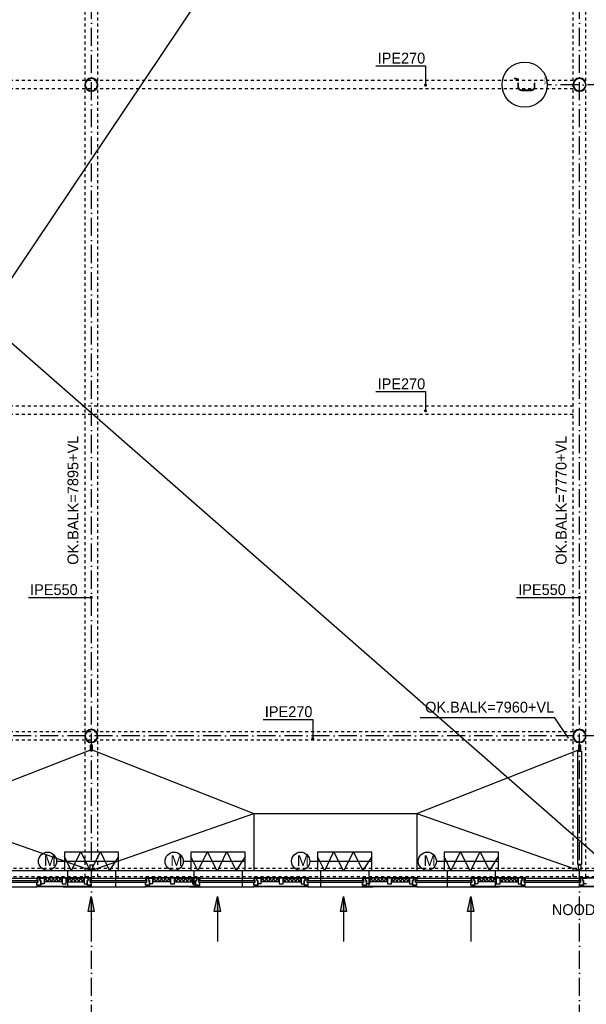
# Model space of a CAD drawing. Extents: x -41378 to 114803, y -24080 to 82188.
# Tile 43 of 137: x 36202 to 45603, y 11378 to 27705. Entities that reach past the tile are written whole.
import ezdxf
from ezdxf.enums import TextEntityAlignment as Align

# ---------------------------------------------------------------- set-up
doc = ezdxf.new("R2010")
doc.units = 0
doc.header["$LTSCALE"] = 50
for name, pattern in [('DASHDOT', [9, 6, -1.5, 0, -1.5]), ('DOT2', [1.25, 0, -1.25]), ('HIDDEN', [2, 1, -1])]:
    doc.linetypes.add(name, pattern=pattern)
doc.layers.get('0').update_dxf_attribs({"linetype": 'CONTINUOUS'})
for name, color, linetype in [('AL$7----_STRAMIEN', 1, 'DASHDOT'), ('AL21K---_ISOLATIE', 1, 'CONTINUOUS'), ('AL23----_VLOEREN', 4, 'CONTINUOUS'), ('AL28----_KONSTRUKTIE', 3, 'CONTINUOUS'), ('AL31----_BUITENKOZ', 7, 'CONTINUOUS'), ('AL32----_BINNENKOZ', 7, 'CONTINUOUS'), ('ALN-----_BLOCKNAAM', 2, 'CONTINUOUS'), ('ALXOU---_GLAS', 7, 'CONTINUOUS'), ('BOUW', 8, 'CONTINUOUS'), ('MV-BINNENKOZIJN', 1, 'CONTINUOUS'), ('WL521---', 4, 'CONTINUOUS'), ('WL561---', 4, 'CONTINUOUS'), ('WL570---_TOEVOER', 3, 'CONTINUOUS'), ('WM570---', 1, 'CONTINUOUS')]:
    doc.layers.add(name, color=color, linetype=linetype)
doc.layers.get('0').freeze()
doc.styles.add('BURO-018', font='BUROFONT.shx', dxfattribs={"height": 90})
doc.styles.get("Standard").update_dxf_attribs({"font": 'ISOCP'})

# ---------------------------------------------------------------- blocks, each defined once
blk = doc.blocks.new('1010')
at = {"layer": 'AL$7----_STRAMIEN', "color": 7, "linetype": 'CONTINUOUS'}
blk.add_circle((0, 750), 750, dxfattribs=at)
at = {"layer": 'ALN-----_BLOCKNAAM', "linetype": 'CONTINUOUS'}
blk.add_text('1010', height=100, dxfattribs=at).set_placement((0, 0))
blk = doc.blocks.new('CVHATCH4')
at = {"color": 0, "linetype": 'DOT2'}
blk.add_lwpolyline([(-0.5, 0, 1, 1, 0), (0.5, 0, 1, 1, 0)], format="xyseb", dxfattribs=at)
blk = doc.blocks.new('LU-PIJL5')
at = {"color": 0, "linetype": 'CONTINUOUS'}
for p, q in [((0, 0), (-7.5, 0)), ((-2.5, -0.5), (-2.5, 0.5)), ((-2.5, 0.5), (0, 0)), ((0, 0), (-2.5, -0.5))]:
    blk.add_line(p, q, dxfattribs=at)
blk.add_solid([(-2.5, 0.5), (-2.5, -0.5), (0, 0)], dxfattribs=at)

msp = doc.modelspace()

# ---------------------------------------------------------------- linework, layer by layer
at = {"layer": 'AL$7----_STRAMIEN', "color": 1}
msp.add_line((69780.4, 26627.3), (44959.6, 26627.3), dxfattribs=at)
at = {"layer": 'AL$7----_STRAMIEN'}
for points in [[(37391, 10167.3), (37391, 48830.7)], [(45491, 10167.3), (45491, 48830.7)]]:
    msp.add_lwpolyline(points, dxfattribs=at)
at = {"layer": 'AL$7----_STRAMIEN', "color": 1}
msp.add_lwpolyline([(67449.7, 15827.3), (19691, 15827.3), (-1873.3, 15827.3)], dxfattribs=at)
at = {"layer": 'AL21K---_ISOLATIE', "color": 8, "linetype": 'CONTINUOUS'}
for p, q in [((36905, 13468.3), (36605.5, 13468.3)), ((36635.4, 13468.3), (36605.5, 13408.3)), ((36905, 13408.3), (36605.5, 13408.3)), ((36665.4, 13408.3), (36635.4, 13468.3)), ((36695.3, 13468.3), (36665.4, 13408.3)), ((36725.3, 13408.3), (36695.3, 13468.3)), ((36755.2, 13468.3), (36725.3, 13408.3)), ((36785.2, 13408.3), (36755.2, 13468.3)), ((36815.1, 13468.3), (36785.2, 13408.3)), ((36845.1, 13408.3), (36815.1, 13468.3)), ((36875, 13468.3), (36845.1, 13408.3)), ((36905, 13408.3), (36875, 13468.3)), ((36972, 13468.3), (37271.5, 13468.3)), ((36972, 13468.3), (37001.9, 13408.3)), ((36972, 13408.3), (37271.5, 13408.3)), ((37001.9, 13408.3), (37031.9, 13468.3)), ((37031.9, 13468.3), (37061.8, 13408.3)), ((37061.8, 13408.3), (37091.8, 13468.3)), ((37091.8, 13468.3), (37121.7, 13408.3)), ((37121.7, 13408.3), (37151.7, 13468.3)), ((37151.7, 13468.3), (37181.6, 13408.3)), ((37181.6, 13408.3), (37211.6, 13468.3)), ((37211.6, 13468.3), (37241.5, 13408.3)), ((37241.5, 13408.3), (37271.5, 13468.3)), ((38705, 13468.3), (38405.5, 13468.3)), ((38435.4, 13468.3), (38405.5, 13408.3)), ((38705, 13408.3), (38405.5, 13408.3)), ((38465.4, 13408.3), (38435.4, 13468.3)), ((38495.3, 13468.3), (38465.4, 13408.3)), ((38525.3, 13408.3), (38495.3, 13468.3)), ((38555.2, 13468.3), (38525.3, 13408.3)), ((38585.2, 13408.3), (38555.2, 13468.3)), ((38615.1, 13468.3), (38585.2, 13408.3)), ((38645.1, 13408.3), (38615.1, 13468.3)), ((38675, 13468.3), (38645.1, 13408.3)), ((38705, 13408.3), (38675, 13468.3)), ((38772, 13468.3), (39071.5, 13468.3)), ((38772, 13468.3), (38801.9, 13408.3)), ((38772, 13408.3), (39071.5, 13408.3)), ((38801.9, 13408.3), (38831.9, 13468.3)), ((38831.9, 13468.3), (38861.8, 13408.3)), ((38861.8, 13408.3), (38891.8, 13468.3)), ((38891.8, 13468.3), (38921.7, 13408.3)), ((38921.7, 13408.3), (38951.7, 13468.3)), ((38951.7, 13468.3), (38981.6, 13408.3)), ((38981.6, 13408.3), (39011.6, 13468.3)), ((39011.6, 13468.3), (39041.5, 13408.3)), ((39041.5, 13408.3), (39071.5, 13468.3)), ((40505, 13468.3), (40205.5, 13468.3)), ((40235.4, 13468.3), (40205.5, 13408.3)), ((40505, 13408.3), (40205.5, 13408.3)), ((40265.4, 13408.3), (40235.4, 13468.3)), ((40295.3, 13468.3), (40265.4, 13408.3)), ((40325.3, 13408.3), (40295.3, 13468.3)), ((40355.2, 13468.3), (40325.3, 13408.3)), ((40385.2, 13408.3), (40355.2, 13468.3)), ((40415.1, 13468.3), (40385.2, 13408.3)), ((40445.1, 13408.3), (40415.1, 13468.3)), ((40475, 13468.3), (40445.1, 13408.3)), ((40505, 13408.3), (40475, 13468.3)), ((40572, 13468.3), (40871.5, 13468.3)), ((40572, 13468.3), (40601.9, 13408.3)), ((40572, 13408.3), (40871.5, 13408.3)), ((40601.9, 13408.3), (40631.9, 13468.3)), ((40631.9, 13468.3), (40661.8, 13408.3)), ((40661.8, 13408.3), (40691.8, 13468.3)), ((40691.8, 13468.3), (40721.7, 13408.3)), ((40721.7, 13408.3), (40751.7, 13468.3)), ((40751.7, 13468.3), (40781.6, 13408.3)), ((40781.6, 13408.3), (40811.6, 13468.3)), ((40811.6, 13468.3), (40841.5, 13408.3)), ((40841.5, 13408.3), (40871.5, 13468.3)), ((42305, 13468.3), (42005.5, 13468.3)), ((42035.4, 13468.3), (42005.5, 13408.3)), ((42305, 13408.3), (42005.5, 13408.3)), ((42065.4, 13408.3), (42035.4, 13468.3)), ((42095.3, 13468.3), (42065.4, 13408.3)), ((42125.3, 13408.3), (42095.3, 13468.3)), ((42155.2, 13468.3), (42125.3, 13408.3)), ((42185.2, 13408.3), (42155.2, 13468.3)), ((42215.1, 13468.3), (42185.2, 13408.3)), ((42245.1, 13408.3), (42215.1, 13468.3)), ((42275, 13468.3), (42245.1, 13408.3)), ((42305, 13408.3), (42275, 13468.3)), ((42372, 13468.3), (42671.5, 13468.3)), ((42372, 13468.3), (42401.9, 13408.3)), ((42372, 13408.3), (42671.5, 13408.3)), ((42401.9, 13408.3), (42431.9, 13468.3)), ((42431.9, 13468.3), (42461.8, 13408.3)), ((42461.8, 13408.3), (42491.8, 13468.3)), ((42491.8, 13468.3), (42521.7, 13408.3)), ((42521.7, 13408.3), (42551.7, 13468.3)), ((42551.7, 13468.3), (42581.6, 13408.3)), ((42581.6, 13408.3), (42611.6, 13468.3)), ((42611.6, 13468.3), (42641.5, 13408.3)), ((42641.5, 13408.3), (42671.5, 13468.3)), ((44105, 13468.3), (43805.5, 13468.3)), ((43835.4, 13468.3), (43805.5, 13408.3)), ((44105, 13408.3), (43805.5, 13408.3)), ((43865.4, 13408.3), (43835.4, 13468.3)), ((43895.3, 13468.3), (43865.4, 13408.3)), ((43925.3, 13408.3), (43895.3, 13468.3)), ((43955.2, 13468.3), (43925.3, 13408.3)), ((43985.2, 13408.3), (43955.2, 13468.3)), ((44015.1, 13468.3), (43985.2, 13408.3)), ((44045.1, 13408.3), (44015.1, 13468.3)), ((44075, 13468.3), (44045.1, 13408.3)), ((44105, 13408.3), (44075, 13468.3)), ((44172, 13468.3), (44471.5, 13468.3)), ((44172, 13468.3), (44201.9, 13408.3)), ((44172, 13408.3), (44471.5, 13408.3)), ((44201.9, 13408.3), (44231.9, 13468.3)), ((44231.9, 13468.3), (44261.8, 13408.3)), ((44261.8, 13408.3), (44291.8, 13468.3)), ((44291.8, 13468.3), (44321.7, 13408.3)), ((44321.7, 13408.3), (44351.7, 13468.3)), ((44351.7, 13468.3), (44381.6, 13408.3)), ((44381.6, 13408.3), (44411.6, 13468.3)), ((44411.6, 13468.3), (44441.5, 13408.3)), ((44441.5, 13408.3), (44471.5, 13468.3))]:
    msp.add_line(p, q, dxfattribs=at)
at = {"layer": 'AL23----_VLOEREN', "color": 8}
for p, q in [((29388.5, 13447.3), (46193, 38527.3)), ((25037.4, 31997.8), (46193, 13479.8))]:
    msp.add_line(p, q, dxfattribs=at)
at = {"layer": 'AL28----_KONSTRUKTIE', "color": 8}
for centre, radius, start, end in [((37391, 26627.3), 109.5, 0, 180), ((37391, 26627.3), 109.5, 180, 0), ((37391, 26627.3), 101.5, 0, 180), ((37391, 26627.3), 101.5, 180, 0), ((45491, 26627.3), 109.5, 0, 180), ((45491, 26627.3), 109.5, 180, 0), ((45491, 26627.3), 101.5, 0, 180), ((45491, 26627.3), 101.5, 180, 0), ((37391, 15827.3), 109.5, 0, 180), ((37391, 15827.3), 101.5, 0, 180), ((45491, 15827.3), 109.5, 0, 180), ((45491, 15827.3), 101.5, 0, 180), ((37391, 15827.3), 109.5, 180, 0), ((37391, 15827.3), 101.5, 180, 0), ((45491, 15827.3), 109.5, 180, 0), ((45491, 15827.3), 101.5, 180, 0)]:
    msp.add_arc(centre, radius, start, end, dxfattribs=at)
at = {"layer": 'AL31----_BUITENKOZ', "color": 8}
for p, q in [((35588.5, 13468.3), (36488.5, 13468.3)), ((36488.5, 13468.3), (36488.5, 13483.3)), ((36488.5, 13483.3), (37388.5, 13483.3)), ((36505.5, 13468.3), (36488.5, 13468.3)), ((36488.5, 13468.3), (36488.5, 13429.3)), ((37388.5, 13468.3), (36488.5, 13468.3)), ((36488.5, 13429.3), (36505.5, 13429.3)), ((36488.5, 13354.3), (36488.5, 13399.3)), ((36488.5, 13399.3), (36505.5, 13399.3)), ((36505.5, 13429.3), (36505.5, 13468.3)), ((36505.5, 13468.3), (36538.5, 13468.3)), ((36505.5, 13399.3), (36505.5, 13468.3)), ((36538.5, 13468.3), (36538.5, 13433.3)), ((36538.5, 13433.3), (36538.5, 13468.3)), ((36538.5, 13468.3), (36605.5, 13468.3)), ((36538.5, 13433.3), (36555.5, 13433.3)), ((36555.5, 13433.3), (36538.5, 13433.3)), ((36555.5, 13433.3), (36555.5, 13354.3)), ((36555.5, 13378.3), (36555.5, 13433.3)), ((36605.5, 13468.3), (36605.5, 13378.3)), ((36905, 13468.3), (36905, 13378.3)), ((36972, 13468.3), (36905, 13468.3)), ((36972, 13378.3), (36972, 13468.3)), ((37271.5, 13468.3), (37271.5, 13378.3)), ((37338.5, 13468.3), (37271.5, 13468.3)), ((37321.5, 13378.3), (37321.5, 13433.3)), ((37321.5, 13433.3), (37338.5, 13433.3)), ((37338.5, 13433.3), (37321.5, 13433.3)), ((37321.5, 13433.3), (37321.5, 13354.3)), ((37338.5, 13433.3), (37338.5, 13468.3)), ((37371.5, 13468.3), (37338.5, 13468.3)), ((37338.5, 13468.3), (37338.5, 13433.3)), ((37371.5, 13429.3), (37371.5, 13468.3)), ((37371.5, 13468.3), (37388.5, 13468.3)), ((37371.5, 13399.3), (37371.5, 13468.3)), ((37388.5, 13429.3), (37371.5, 13429.3)), ((37388.5, 13399.3), (37371.5, 13399.3)), ((37388.5, 13483.3), (37388.5, 13468.3)), ((37388.5, 13468.3), (38288.5, 13468.3)), ((37388.5, 13468.3), (37388.5, 13429.3)), ((37388.5, 13354.3), (37388.5, 13399.3)), ((38288.5, 13468.3), (38288.5, 13483.3)), ((38288.5, 13483.3), (39188.5, 13483.3)), ((39188.5, 13468.3), (38288.5, 13468.3)), ((38305.5, 13468.3), (38288.5, 13468.3)), ((38288.5, 13468.3), (38288.5, 13429.3)), ((38288.5, 13429.3), (38305.5, 13429.3)), ((38288.5, 13354.3), (38288.5, 13399.3)), ((38288.5, 13399.3), (38305.5, 13399.3)), ((38305.5, 13429.3), (38305.5, 13468.3)), ((38305.5, 13468.3), (38338.5, 13468.3)), ((38305.5, 13399.3), (38305.5, 13468.3)), ((38338.5, 13433.3), (38338.5, 13468.3)), ((38338.5, 13468.3), (38405.5, 13468.3)), ((38338.5, 13468.3), (38338.5, 13433.3)), ((38355.5, 13433.3), (38338.5, 13433.3)), ((38338.5, 13433.3), (38355.5, 13433.3)), ((38355.5, 13378.3), (38355.5, 13433.3)), ((38355.5, 13433.3), (38355.5, 13354.3)), ((38405.5, 13468.3), (38405.5, 13378.3)), ((38705, 13468.3), (38705, 13378.3)), ((38772, 13468.3), (38705, 13468.3)), ((38772, 13378.3), (38772, 13468.3)), ((39071.5, 13468.3), (39071.5, 13378.3)), ((39138.5, 13468.3), (39071.5, 13468.3)), ((39121.5, 13378.3), (39121.5, 13433.3)), ((39121.5, 13433.3), (39138.5, 13433.3)), ((39138.5, 13433.3), (39121.5, 13433.3)), ((39121.5, 13433.3), (39121.5, 13354.3)), ((39138.5, 13433.3), (39138.5, 13468.3)), ((39171.5, 13468.3), (39138.5, 13468.3)), ((39138.5, 13468.3), (39138.5, 13433.3)), ((39171.5, 13429.3), (39171.5, 13468.3)), ((39171.5, 13468.3), (39188.5, 13468.3)), ((39171.5, 13399.3), (39171.5, 13468.3)), ((39188.5, 13429.3), (39171.5, 13429.3)), ((39188.5, 13399.3), (39171.5, 13399.3)), ((39188.5, 13483.3), (39188.5, 13468.3)), ((39188.5, 13468.3), (40088.5, 13468.3)), ((39188.5, 13468.3), (39188.5, 13429.3)), ((39188.5, 13354.3), (39188.5, 13399.3)), ((40088.5, 13468.3), (40088.5, 13483.3)), ((40088.5, 13483.3), (40988.5, 13483.3)), ((40988.5, 13468.3), (40088.5, 13468.3)), ((40105.5, 13468.3), (40088.5, 13468.3)), ((40088.5, 13468.3), (40088.5, 13429.3)), ((40088.5, 13429.3), (40105.5, 13429.3)), ((40088.5, 13354.3), (40088.5, 13399.3)), ((40088.5, 13399.3), (40105.5, 13399.3)), ((40105.5, 13429.3), (40105.5, 13468.3)), ((40105.5, 13468.3), (40138.5, 13468.3)), ((40105.5, 13399.3), (40105.5, 13468.3)), ((40138.5, 13468.3), (40138.5, 13433.3)), ((40138.5, 13433.3), (40138.5, 13468.3)), ((40138.5, 13468.3), (40205.5, 13468.3)), ((40138.5, 13433.3), (40155.5, 13433.3)), ((40155.5, 13433.3), (40138.5, 13433.3)), ((40155.5, 13433.3), (40155.5, 13354.3)), ((40155.5, 13378.3), (40155.5, 13433.3)), ((40205.5, 13468.3), (40205.5, 13378.3)), ((40505, 13468.3), (40505, 13378.3)), ((40572, 13468.3), (40505, 13468.3)), ((40572, 13378.3), (40572, 13468.3)), ((40871.5, 13468.3), (40871.5, 13378.3)), ((40938.5, 13468.3), (40871.5, 13468.3)), ((40938.5, 13433.3), (40921.5, 13433.3)), ((40921.5, 13433.3), (40921.5, 13354.3)), ((40921.5, 13378.3), (40921.5, 13433.3)), ((40921.5, 13433.3), (40938.5, 13433.3)), ((40971.5, 13468.3), (40938.5, 13468.3)), ((40938.5, 13468.3), (40938.5, 13433.3)), ((40938.5, 13433.3), (40938.5, 13468.3)), ((40971.5, 13429.3), (40971.5, 13468.3)), ((40971.5, 13468.3), (40988.5, 13468.3)), ((40971.5, 13399.3), (40971.5, 13468.3)), ((40988.5, 13429.3), (40971.5, 13429.3)), ((40988.5, 13399.3), (40971.5, 13399.3)), ((40988.5, 13483.3), (40988.5, 13468.3)), ((40988.5, 13468.3), (41888.5, 13468.3)), ((40988.5, 13468.3), (40988.5, 13429.3)), ((40988.5, 13354.3), (40988.5, 13399.3)), ((41888.5, 13468.3), (41888.5, 13483.3)), ((41888.5, 13483.3), (42788.5, 13483.3)), ((42788.5, 13468.3), (41888.5, 13468.3)), ((41905.5, 13468.3), (41888.5, 13468.3)), ((41888.5, 13468.3), (41888.5, 13429.3)), ((41888.5, 13429.3), (41905.5, 13429.3)), ((41888.5, 13354.3), (41888.5, 13399.3)), ((41888.5, 13399.3), (41905.5, 13399.3)), ((41905.5, 13429.3), (41905.5, 13468.3)), ((41905.5, 13468.3), (41938.5, 13468.3)), ((41905.5, 13399.3), (41905.5, 13468.3)), ((41938.5, 13433.3), (41938.5, 13468.3)), ((41938.5, 13468.3), (42005.5, 13468.3)), ((41938.5, 13468.3), (41938.5, 13433.3)), ((41955.5, 13433.3), (41938.5, 13433.3)), ((41938.5, 13433.3), (41955.5, 13433.3)), ((41955.5, 13378.3), (41955.5, 13433.3)), ((41955.5, 13433.3), (41955.5, 13354.3)), ((42005.5, 13468.3), (42005.5, 13378.3)), ((42305, 13468.3), (42305, 13378.3)), ((42372, 13468.3), (42305, 13468.3)), ((42372, 13378.3), (42372, 13468.3)), ((42671.5, 13468.3), (42671.5, 13378.3)), ((42738.5, 13468.3), (42671.5, 13468.3)), ((42721.5, 13378.3), (42721.5, 13433.3)), ((42721.5, 13433.3), (42738.5, 13433.3)), ((42738.5, 13433.3), (42721.5, 13433.3)), ((42721.5, 13433.3), (42721.5, 13354.3)), ((42738.5, 13433.3), (42738.5, 13468.3)), ((42771.5, 13468.3), (42738.5, 13468.3)), ((42738.5, 13468.3), (42738.5, 13433.3)), ((42771.5, 13429.3), (42771.5, 13468.3)), ((42771.5, 13468.3), (42788.5, 13468.3)), ((42771.5, 13399.3), (42771.5, 13468.3)), ((42788.5, 13429.3), (42771.5, 13429.3)), ((42788.5, 13399.3), (42771.5, 13399.3)), ((42788.5, 13483.3), (42788.5, 13468.3)), ((42788.5, 13468.3), (43688.5, 13468.3)), ((42788.5, 13468.3), (42788.5, 13429.3)), ((42788.5, 13354.3), (42788.5, 13399.3)), ((43688.5, 13468.3), (43688.5, 13483.3)), ((43688.5, 13483.3), (44588.5, 13483.3)), ((44588.5, 13468.3), (43688.5, 13468.3)), ((43705.5, 13468.3), (43688.5, 13468.3)), ((43688.5, 13468.3), (43688.5, 13429.3)), ((43688.5, 13429.3), (43705.5, 13429.3)), ((43688.5, 13354.3), (43688.5, 13399.3)), ((43688.5, 13399.3), (43705.5, 13399.3)), ((43705.5, 13429.3), (43705.5, 13468.3)), ((43705.5, 13468.3), (43738.5, 13468.3)), ((43705.5, 13399.3), (43705.5, 13468.3)), ((43738.5, 13433.3), (43738.5, 13468.3)), ((43738.5, 13468.3), (43805.5, 13468.3)), ((43738.5, 13468.3), (43738.5, 13433.3)), ((43755.5, 13433.3), (43738.5, 13433.3)), ((43738.5, 13433.3), (43755.5, 13433.3)), ((43755.5, 13378.3), (43755.5, 13433.3)), ((43755.5, 13433.3), (43755.5, 13354.3)), ((43805.5, 13468.3), (43805.5, 13378.3)), ((44105, 13468.3), (44105, 13378.3)), ((44172, 13468.3), (44105, 13468.3)), ((44172, 13378.3), (44172, 13468.3)), ((44471.5, 13468.3), (44471.5, 13378.3)), ((44538.5, 13468.3), (44471.5, 13468.3)), ((44538.5, 13433.3), (44521.5, 13433.3)), ((44521.5, 13433.3), (44521.5, 13354.3)), ((44521.5, 13378.3), (44521.5, 13433.3)), ((44521.5, 13433.3), (44538.5, 13433.3)), ((44571.5, 13468.3), (44538.5, 13468.3)), ((44538.5, 13468.3), (44538.5, 13433.3)), ((44538.5, 13433.3), (44538.5, 13468.3)), ((44571.5, 13429.3), (44571.5, 13468.3)), ((44571.5, 13468.3), (44588.5, 13468.3)), ((44571.5, 13399.3), (44571.5, 13468.3)), ((44588.5, 13429.3), (44571.5, 13429.3)), ((44588.5, 13399.3), (44571.5, 13399.3)), ((44588.5, 13483.3), (44588.5, 13468.3)), ((44588.5, 13468.3), (45488.5, 13468.3)), ((44588.5, 13468.3), (44588.5, 13429.3)), ((44588.5, 13354.3), (44588.5, 13399.3)), ((45488.5, 13468.3), (45488.5, 13483.3)), ((45488.5, 13483.3), (46388.5, 13483.3)), ((46388.5, 13468.3), (45488.5, 13468.3)), ((45505.5, 13468.3), (45488.5, 13468.3)), ((45488.5, 13468.3), (45488.5, 13429.3)), ((45488.5, 13429.3), (45505.5, 13429.3)), ((45488.5, 13354.3), (45488.5, 13399.3)), ((45488.5, 13399.3), (45505.5, 13399.3)), ((45505.5, 13429.3), (45505.5, 13468.3)), ((45505.5, 13468.3), (45538.5, 13468.3)), ((45505.5, 13399.3), (45505.5, 13468.3)), ((45538.5, 13468.3), (45538.5, 13433.3)), ((45538.5, 13433.3), (45538.5, 13468.3)), ((45538.5, 13468.3), (45605.5, 13468.3)), ((45538.5, 13433.3), (45555.5, 13433.3)), ((45555.5, 13433.3), (45538.5, 13433.3)), ((45555.5, 13433.3), (45555.5, 13354.3)), ((45555.5, 13378.3), (45555.5, 13433.3)), ((35588.5, 13327.3), (36488.5, 13327.3)), ((36555.5, 13354.3), (36488.5, 13354.3)), ((36488.5, 13327.3), (36488.5, 13339.3)), ((36488.5, 13339.3), (37388.5, 13339.3)), ((37388.5, 13327.3), (36488.5, 13327.3)), ((36498.5, 13339.3), (36498.5, 13354.3)), ((36498.5, 13354.3), (36541.5, 13354.3)), ((36541.5, 13339.3), (36498.5, 13339.3)), ((36541.5, 13354.3), (36541.5, 13339.3)), ((36605.5, 13378.3), (36555.5, 13378.3)), ((36905, 13378.3), (36972, 13378.3)), ((37271.5, 13378.3), (37321.5, 13378.3)), ((37321.5, 13354.3), (37388.5, 13354.3)), ((37335.5, 13354.3), (37335.5, 13339.3)), ((37378.5, 13354.3), (37335.5, 13354.3)), ((37335.5, 13339.3), (37378.5, 13339.3)), ((37378.5, 13339.3), (37378.5, 13354.3)), ((37388.5, 13339.3), (37388.5, 13327.3)), ((37388.5, 13327.3), (38288.5, 13327.3)), ((38355.5, 13354.3), (38288.5, 13354.3)), ((38288.5, 13327.3), (38288.5, 13339.3)), ((38288.5, 13339.3), (39188.5, 13339.3)), ((39188.5, 13327.3), (38288.5, 13327.3)), ((38298.5, 13339.3), (38298.5, 13354.3)), ((38298.5, 13354.3), (38341.5, 13354.3)), ((38341.5, 13339.3), (38298.5, 13339.3)), ((38341.5, 13354.3), (38341.5, 13339.3)), ((38405.5, 13378.3), (38355.5, 13378.3)), ((38705, 13378.3), (38772, 13378.3)), ((39071.5, 13378.3), (39121.5, 13378.3)), ((39121.5, 13354.3), (39188.5, 13354.3)), ((39135.5, 13354.3), (39135.5, 13339.3)), ((39178.5, 13354.3), (39135.5, 13354.3)), ((39135.5, 13339.3), (39178.5, 13339.3)), ((39178.5, 13339.3), (39178.5, 13354.3)), ((39188.5, 13339.3), (39188.5, 13327.3)), ((39188.5, 13327.3), (40088.5, 13327.3)), ((40155.5, 13354.3), (40088.5, 13354.3)), ((40088.5, 13327.3), (40088.5, 13339.3)), ((40088.5, 13339.3), (40988.5, 13339.3)), ((40988.5, 13327.3), (40088.5, 13327.3)), ((40098.5, 13339.3), (40098.5, 13354.3)), ((40098.5, 13354.3), (40141.5, 13354.3)), ((40141.5, 13339.3), (40098.5, 13339.3)), ((40141.5, 13354.3), (40141.5, 13339.3)), ((40205.5, 13378.3), (40155.5, 13378.3)), ((40505, 13378.3), (40572, 13378.3)), ((40871.5, 13378.3), (40921.5, 13378.3)), ((40921.5, 13354.3), (40988.5, 13354.3)), ((40935.5, 13354.3), (40935.5, 13339.3)), ((40978.5, 13354.3), (40935.5, 13354.3)), ((40935.5, 13339.3), (40978.5, 13339.3)), ((40978.5, 13339.3), (40978.5, 13354.3)), ((40988.5, 13339.3), (40988.5, 13327.3)), ((40988.5, 13327.3), (41888.5, 13327.3)), ((41955.5, 13354.3), (41888.5, 13354.3)), ((41888.5, 13327.3), (41888.5, 13339.3)), ((41888.5, 13339.3), (42788.5, 13339.3)), ((42788.5, 13327.3), (41888.5, 13327.3)), ((41898.5, 13339.3), (41898.5, 13354.3)), ((41898.5, 13354.3), (41941.5, 13354.3)), ((41941.5, 13339.3), (41898.5, 13339.3)), ((41941.5, 13354.3), (41941.5, 13339.3)), ((42005.5, 13378.3), (41955.5, 13378.3)), ((42305, 13378.3), (42372, 13378.3)), ((42671.5, 13378.3), (42721.5, 13378.3)), ((42721.5, 13354.3), (42788.5, 13354.3)), ((42735.5, 13354.3), (42735.5, 13339.3)), ((42778.5, 13354.3), (42735.5, 13354.3)), ((42735.5, 13339.3), (42778.5, 13339.3)), ((42778.5, 13339.3), (42778.5, 13354.3)), ((42788.5, 13339.3), (42788.5, 13327.3)), ((42788.5, 13327.3), (43688.5, 13327.3)), ((43755.5, 13354.3), (43688.5, 13354.3)), ((43688.5, 13327.3), (43688.5, 13339.3)), ((43688.5, 13339.3), (44588.5, 13339.3)), ((44588.5, 13327.3), (43688.5, 13327.3)), ((43698.5, 13339.3), (43698.5, 13354.3)), ((43698.5, 13354.3), (43741.5, 13354.3)), ((43741.5, 13339.3), (43698.5, 13339.3)), ((43741.5, 13354.3), (43741.5, 13339.3)), ((43805.5, 13378.3), (43755.5, 13378.3)), ((44105, 13378.3), (44172, 13378.3)), ((44471.5, 13378.3), (44521.5, 13378.3)), ((44521.5, 13354.3), (44588.5, 13354.3)), ((44535.5, 13354.3), (44535.5, 13339.3)), ((44578.5, 13354.3), (44535.5, 13354.3)), ((44535.5, 13339.3), (44578.5, 13339.3)), ((44578.5, 13339.3), (44578.5, 13354.3)), ((44588.5, 13339.3), (44588.5, 13327.3)), ((44588.5, 13327.3), (45488.5, 13327.3)), ((45555.5, 13354.3), (45488.5, 13354.3)), ((45488.5, 13327.3), (45488.5, 13339.3)), ((45488.5, 13339.3), (46388.5, 13339.3)), ((46388.5, 13327.3), (45488.5, 13327.3)), ((45498.5, 13339.3), (45498.5, 13354.3)), ((45498.5, 13354.3), (45541.5, 13354.3)), ((45541.5, 13339.3), (45498.5, 13339.3)), ((45541.5, 13354.3), (45541.5, 13339.3)), ((45605.5, 13378.3), (45555.5, 13378.3))]:
    msp.add_line(p, q, dxfattribs=at)
at = {"layer": 'AL32----_BINNENKOZ', "color": 8}
for p, q in [((37371, 15677.3), (37371, 15577.3)), ((37411, 15677.3), (37371, 15677.3)), ((37411, 15577.3), (37411, 15677.3)), ((45471, 15677.3), (45471, 15577.3)), ((45511, 15677.3), (45471, 15677.3)), ((45511, 15577.3), (45511, 15677.3)), ((34688.5, 14543.9), (37391, 15605.3)), ((37388.5, 15605.3), (40088.5, 14543.9)), ((42788.5, 14543.9), (45491, 15605.3)), ((45461, 13695.9), (45461, 15577.3)), ((45461, 15577.3), (45521, 15577.3)), ((45471, 15577.3), (45511, 15577.3)), ((45521, 15577.3), (45521, 13695.9)), ((34688.5, 14543.9), (37391, 13595.9)), ((37388.5, 13595.9), (40088.5, 14543.9)), ((40088.5, 14543.9), (42788.5, 14543.9)), ((40088.5, 14543.9), (40088.5, 13595.9)), ((42788.5, 14543.9), (45491, 13595.9)), ((42788.5, 14543.9), (42788.5, 13595.9)), ((28363.5, 13595.9), (46193, 13595.9)), ((37371, 13595.9), (37371, 13695.9)), ((37411, 13595.9), (37371, 13595.9)), ((37411, 13695.9), (37411, 13595.9)), ((45521, 13695.9), (45461, 13695.9)), ((45471, 13595.9), (45471, 13695.9)), ((45471, 13695.9), (45511, 13695.9)), ((45511, 13595.9), (45471, 13595.9)), ((45511, 13695.9), (45511, 13595.9))]:
    msp.add_line(p, q, dxfattribs=at)
at = {"layer": 'ALXOU---_GLAS', "color": 8}
for p, q in [((35571.5, 13429.3), (36505.5, 13429.3)), ((36505.5, 13399.3), (35571.5, 13399.3)), ((36505.5, 13429.3), (36505.5, 13399.3)), ((37371.5, 13399.3), (37371.5, 13429.3)), ((37371.5, 13429.3), (38305.5, 13429.3)), ((38305.5, 13399.3), (37371.5, 13399.3)), ((38305.5, 13429.3), (38305.5, 13399.3)), ((39171.5, 13399.3), (39171.5, 13429.3)), ((39171.5, 13429.3), (40105.5, 13429.3)), ((40105.5, 13399.3), (39171.5, 13399.3)), ((40105.5, 13429.3), (40105.5, 13399.3)), ((40971.5, 13399.3), (40971.5, 13429.3)), ((40971.5, 13429.3), (41905.5, 13429.3)), ((41905.5, 13399.3), (40971.5, 13399.3)), ((41905.5, 13429.3), (41905.5, 13399.3)), ((42771.5, 13399.3), (42771.5, 13429.3)), ((42771.5, 13429.3), (43705.5, 13429.3)), ((43705.5, 13399.3), (42771.5, 13399.3)), ((43705.5, 13429.3), (43705.5, 13399.3)), ((44571.5, 13399.3), (44571.5, 13429.3)), ((44571.5, 13429.3), (45505.5, 13429.3)), ((45505.5, 13399.3), (44571.5, 13399.3)), ((45505.5, 13429.3), (45505.5, 13399.3))]:
    msp.add_line(p, q, dxfattribs=at)
at = {"layer": 'MV-BINNENKOZIJN'}
for p, q in [((42112.9, 26939.1), (42934.9, 26939.1)), ((42934.9, 26939.1), (42934.9, 26621.1)), ((42112.9, 21538.2), (42934.9, 21538.2)), ((42934.9, 21538.2), (42934.9, 21220.2)), ((36347.1, 18125.6), (37388.8, 18125.6)), ((44446, 18125.6), (45487.7, 18125.6)), ((40241.3, 16102.4), (41063.2, 16102.4)), ((41063.2, 16102.4), (41063.2, 15784.4))]:
    msp.add_line(p, q, dxfattribs=at)
at = {"layer": 'MV-BINNENKOZIJN', "color": 2, "linetype": 'HIDDEN'}
for p, q in [((45386, 26694.8), (20396.4, 26694.8)), ((45386, 26559.8), (20396.4, 26559.8)), ((45386, 21294.8), (20396.4, 21294.8)), ((45386, 21159.8), (20396.4, 21159.8)), ((45747.2, 13629.8), (15733, 13629.8)), ((45747.2, 13494.8), (15733, 13494.8))]:
    msp.add_line(p, q, dxfattribs=at)
for points in [[(37285.9, 13493.5), (37285.9, 37533.4)], [(37495.9, 13493.5), (37495.9, 37533.4)], [(45386, 13493.5), (45386, 37533.4)], [(45596, 13493.5), (45596, 37533.4)], [(45386, 15894.8), (20396.4, 15894.8)], [(45386, 15759.8), (20396.4, 15759.8)]]:
    msp.add_lwpolyline(points, dxfattribs=at)
at = {"layer": 'MV-BINNENKOZIJN', "const_width": 25}
for points in [[(42922.4, 26621.1, 1), (42947.4, 26621.1, 1)], [(42922.4, 21220.2, 1), (42947.4, 21220.2, 1)], [(37376.3, 18125.6, 1), (37401.3, 18125.6, 1)], [(45475.2, 18125.6, 1), (45500.2, 18125.6, 1)], [(41050.7, 15784.4, 1), (41075.7, 15784.4, 1)]]:
    msp.add_lwpolyline(points, format="xyb", close=True, dxfattribs=at)
at = {"layer": 'WL570---_TOEVOER'}
for p, q in [((37843.3, 13898.5), (36943.3, 13898.5)), ((36943.3, 13898.5), (36943.3, 13598.5)), ((37062.9, 13597), (37210.9, 13898.5)), ((37370.3, 13597), (37222.3, 13898.5)), ((37387.4, 13597), (37535.4, 13898.5)), ((37694.8, 13597), (37546.8, 13898.5)), ((37843.3, 13598.5), (37843.3, 13898.5)), ((39943.3, 13898.5), (39043.3, 13898.5)), ((39043.3, 13898.5), (39043.3, 13598.5)), ((39162.9, 13597), (39310.9, 13898.5)), ((39470.3, 13597), (39322.3, 13898.5)), ((39487.4, 13597), (39635.4, 13898.5)), ((39794.8, 13597), (39646.8, 13898.5)), ((39943.3, 13598.5), (39943.3, 13898.5)), ((41143.3, 13898.5), (41143.3, 13598.5)), ((42043.3, 13898.5), (41143.3, 13898.5)), ((41262.9, 13597), (41410.9, 13898.5)), ((41570.3, 13597), (41422.3, 13898.5)), ((41587.4, 13597), (41735.4, 13898.5)), ((41894.8, 13597), (41746.8, 13898.5)), ((42043.3, 13598.5), (42043.3, 13898.5)), ((43243.3, 13898.5), (43243.3, 13598.5)), ((44143.3, 13898.5), (43243.3, 13898.5)), ((43362.9, 13597), (43510.9, 13898.5)), ((43670.3, 13597), (43522.3, 13898.5)), ((43687.4, 13597), (43835.4, 13898.5)), ((43994.8, 13597), (43846.8, 13898.5)), ((44143.3, 13598.5), (44143.3, 13898.5)), ((37057.2, 13597), (36943.3, 13828.9)), ((37842.8, 13830.2), (37694.8, 13597)), ((39157.2, 13597), (39043.3, 13828.9)), ((39942.8, 13830.2), (39794.8, 13597)), ((41257.2, 13597), (41143.3, 13828.9)), ((42042.8, 13830.2), (41894.8, 13597)), ((43357.2, 13597), (43243.3, 13828.9)), ((44142.8, 13830.2), (43994.8, 13597)), ((36943.3, 13598.5), (37843.3, 13598.5)), ((36993.3, 13598.3), (36993.3, 13327.3)), ((37793.3, 13598.3), (37793.3, 13327.3)), ((39043.3, 13598.5), (39943.3, 13598.5)), ((39093.3, 13598.3), (39093.3, 13327.3)), ((39893.3, 13598.3), (39893.3, 13327.3)), ((41143.3, 13598.5), (42043.3, 13598.5)), ((41193.3, 13598.3), (41193.3, 13327.3)), ((41993.3, 13598.3), (41993.3, 13327.3)), ((43243.3, 13598.5), (44143.3, 13598.5)), ((43293.3, 13598.3), (43293.3, 13327.3)), ((44093.3, 13598.3), (44093.3, 13327.3)), ((36921.9, 13328), (37858.4, 13328)), ((39021.9, 13328), (39958.4, 13328)), ((41121.9, 13328), (42058.4, 13328)), ((43221.9, 13328), (44158.4, 13328))]:
    msp.add_line(p, q, dxfattribs=at)
at = {"layer": 'WL570---_TOEVOER', "color": 1}
for p, q in [((37842.8, 13748.5), (36812.4, 13748.5)), ((39942.8, 13748.5), (38912.4, 13748.5)), ((42042.8, 13748.5), (41012.4, 13748.5)), ((44142.8, 13748.5), (43112.4, 13748.5))]:
    msp.add_line(p, q, dxfattribs=at)
at = {"layer": 'WL570---_TOEVOER'}
for centre in [(36664.4, 13750.6), (38764.4, 13750.6), (40864.4, 13750.6), (42964.4, 13750.6)]:
    msp.add_circle(centre, 150.9, dxfattribs=at)
at = {"layer": 'WM570---'}
for p, q in [((45079.6, 16128.6), (42847.2, 16128.6)), ((45305.1, 15790.5), (45079.6, 16128.6))]:
    msp.add_line(p, q, dxfattribs=at)

# ---------------------------------------------------------------- block references
at = {"layer": 'AL$7----_STRAMIEN', "color": 8}
ref = msp.add_blockref('1010', (44954.1, 26627.3), dxfattribs=dict(at, xscale=0.5, yscale=0.5, zscale=0.5, rotation=90))
ref.add_attrib('STR-NAAM', "C'", dxfattribs={"color": 3, "linetype": 'CONTINUOUS', "height": 300, "rotation": 90}).set_placement((44579.1, 26627.3), align=Align.MIDDLE)
at = {"layer": 'WL561---', "xscale": 2800, "yscale": 150, "zscale": 2800, "rotation": 5.264812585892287e-08}
msp.add_blockref('CVHATCH4', (47783.7, 13640.9), dxfattribs=at)
at = {"layer": 'WL570---_TOEVOER', "xscale": 100, "yscale": 100, "zscale": 100, "rotation": 90}
for p in [(37386, 13168.2), (39481.2, 13168.2), (41576.4, 13168.2), (43684.3, 13168.2)]:
    msp.add_blockref('LU-PIJL5', p, dxfattribs=at)

# ---------------------------------------------------------------- texts
at = {"layer": 'BOUW', "color": 1, "style": 'BURO-018'}
for s, p in [('IPE270', (42140.6, 26978)), ('IPE270', (42140.6, 21577)), ('IPE550', (36374.7, 18164.5)), ('IPE550', (44473.7, 18164.5)), ('OK.BALK=7960+VL', (42927.9, 16215.6)), ('IPE270', (40269, 16141.2))]:
    msp.add_text(s, height=180, dxfattribs=at).set_placement(p)
for s, p in [('OK.BALK=7895+VL', (37175.5, 18665.6)), ('OK.BALK=7770+VL', (45274.4, 18665.6))]:
    msp.add_text(s, height=180, rotation=90, dxfattribs=at).set_placement(p)
at = {"layer": 'WL521---', "color": 1, "style": 'BURO-018'}
msp.add_text('NOODOVERLAAT', height=180, dxfattribs=at).set_placement((45031.5, 12857.4))
at = {"layer": 'WL570---_TOEVOER', "color": 1, "style": 'BURO-018'}
for p in [(36601.8, 13670.9), (38701.8, 13670.9), (40801.8, 13670.9), (42901.8, 13670.9)]:
    msp.add_text('M', height=180, dxfattribs=at).set_placement(p)

doc.saveas('drawing.dxf')
